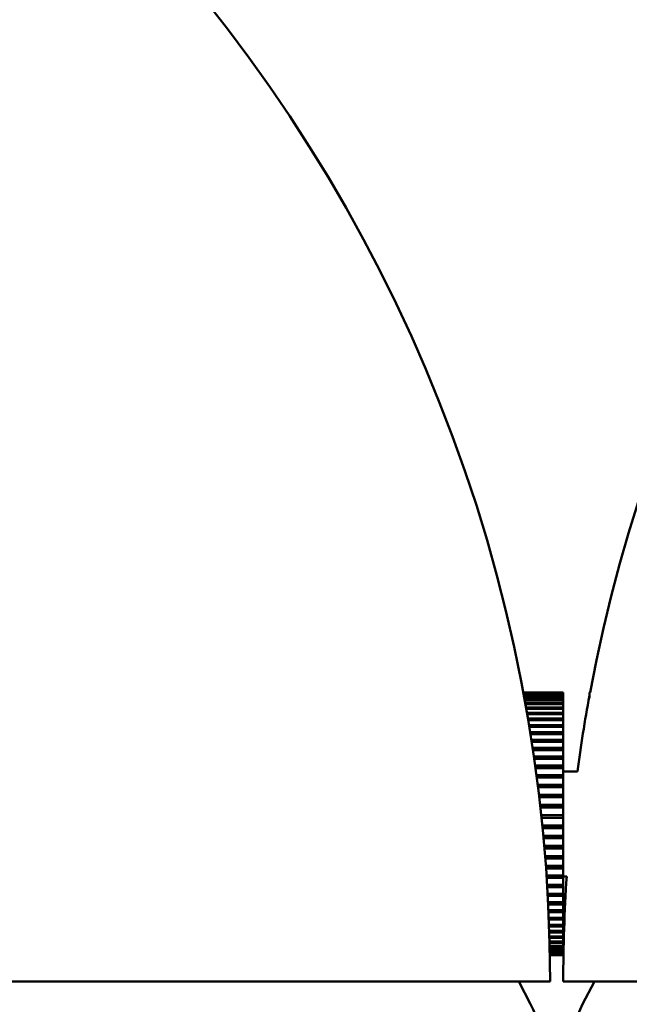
# Model space of a CAD drawing. Header units: millimetres. Extents: x 849 to 4035, y 828 to 3843.
# Tile 35 of 105: x 2278 to 2301, y 1395 to 1433. Entities that reach past the tile are written whole.
import ezdxf

# ---------------------------------------------------------------- set-up
doc = ezdxf.new("R2010")
doc.units = ezdxf.units.MM
doc.header["$LTSCALE"] = 15
doc.layers.add('Widoczne (ISO)', color=7, linetype='Continuous', lineweight=50)
doc.layers.add('Wymiar (ISO)', color=7, linetype='Continuous', lineweight=18)
doc.styles.add('Tekst notatki (ISO)', font='tahoma.ttf')
doc.dimstyles.new('Domyślne (ISO)', dxfattribs={"dimscale": 15, "dimtxt": 3, "dimasz": 3, "dimexe": 3.175, "dimexo": 0, "dimgap": 0.762, "dimtad": 1, "dimdec": 1, "dimlfac": 0.03937, "dimrnd": 1e-08, "dimzin": 0, "dimdsep": 46, "dimtxsty": 'Tekst notatki (ISO)', "dimblk": 'Filled-1', "dimcen": 0.09, "dimdle": 10, "dimse1": 1, "dimse2": 1, "dimclrd": 256, "dimclre": 256, "dimclrt": 256, "dimadec": 0, "dimazin": 0, "dimtfac": 0.666667, "dimtmove": 0, "dimatfit": 3, "dimfxl": 1, "dimtolj": 1, "dimlwd": 15, "dimlwe": 15, "dimarcsym": 0})

# ---------------------------------------------------------------- blocks, each defined once
blk = doc.blocks.new('Filled-1')
at = {"color": 0}
for p, q in [((0, 0), (-1, 0.25)), ((-1, 0.25), (-1, -0.25)), ((-1, 0), (0, 0)), ((-1, -0.25), (0, 0))]:
    blk.add_line(p, q, dxfattribs=at)
at = {"color": 0, "flags": 128}
blk.add_lwpolyline([(-1, -0.25), (0, 0), (-1, 0.25), (-1, -0.25)], dxfattribs=at)
at = {"color": 0}
blk.add_solid([(-1, -0.25), (0, 0), (-1, 0.25), (-1, -0.25)], dxfattribs=at)
blk = doc.blocks.new('*D6')
at = {"layer": 'Defpoints', "color": 0, "transparency": 16777216}
for p in [(2539.483, 1773.602), (2826.628, 1773.602), (2278.483, 1176.061)]:
    blk.add_point(p, dxfattribs=at)
at = {"layer": 'Wymiar (ISO)', "lineweight": 15, "transparency": 16777216}
blk.add_line((2826.628, 1221.061), (2826.628, 1728.602), dxfattribs=at)
at = {"layer": 'Wymiar (ISO)', "lineweight": 15, "transparency": 16777216, "xscale": 45, "yscale": 45, "zscale": 45}
for p, rotation in [((2826.628, 1773.602), 90), ((2826.628, 1176.061), 270)]:
    blk.add_blockref('Filled-1', p, dxfattribs=dict(at, rotation=rotation))
at = {"layer": 'Wymiar (ISO)', "lineweight": 18, "transparency": 16777216, "insert": (2692.206, 1366.306), "char_height": 45, "attachment_point": 1, "rotation": 90, "style": 'Tekst notatki (ISO)'}
blk.add_mtext('\\A1;23.5\\P598 mm', dxfattribs=at)
blk = doc.blocks.new('*D7')
at = {"layer": 'Defpoints', "color": 0, "transparency": 16777216}
for p in [(2505.319, 2308.968), (3058.483, 2308.968), (2278.483, 1176.061)]:
    blk.add_point(p, dxfattribs=at)
at = {"layer": 'Wymiar (ISO)', "lineweight": 15, "transparency": 16777216}
blk.add_line((3058.483, 1221.061), (3058.483, 2263.968), dxfattribs=at)
at = {"layer": 'Wymiar (ISO)', "lineweight": 15, "transparency": 16777216, "xscale": 45, "yscale": 45, "zscale": 45}
for p, rotation in [((3058.483, 2308.968), 90), ((3058.483, 1176.061), 270)]:
    blk.add_blockref('Filled-1', p, dxfattribs=dict(at, rotation=rotation))
at = {"layer": 'Wymiar (ISO)', "lineweight": 18, "transparency": 16777216, "insert": (2924.333, 1618.703), "char_height": 45, "attachment_point": 1, "rotation": 90, "style": 'Tekst notatki (ISO)'}
blk.add_mtext('\\A1;44.6\\P1133 mm', dxfattribs=at)
blk = doc.blocks.new('*D8')
at = {"layer": 'Defpoints', "color": 0, "transparency": 16777216}
for p in [(1978.861, 1686.061), (2593.483, 1686.061), (2593.483, 903.188)]:
    blk.add_point(p, dxfattribs=at)
at = {"layer": 'Wymiar (ISO)', "lineweight": 15, "transparency": 16777216}
blk.add_line((2023.861, 903.188), (2548.483, 903.188), dxfattribs=at)
at = {"layer": 'Wymiar (ISO)', "lineweight": 15, "transparency": 16777216, "xscale": 45, "yscale": 45, "zscale": 45, "rotation": 180}
blk.add_blockref('Filled-1', (1978.861, 903.188), dxfattribs=at)
at = {"layer": 'Wymiar (ISO)', "lineweight": 15, "transparency": 16777216, "xscale": 45, "yscale": 45, "zscale": 45}
blk.add_blockref('Filled-1', (2593.483, 903.188), dxfattribs=at)
at = {"layer": 'Wymiar (ISO)', "lineweight": 18, "transparency": 16777216, "insert": (2193.951, 1037.52), "char_height": 45, "attachment_point": 1, "style": 'Tekst notatki (ISO)'}
blk.add_mtext('\\A1;24.8\\P63 mm', dxfattribs=at)

msp = doc.modelspace()

# ---------------------------------------------------------------- linework, layer by layer
at = {"layer": 'Widoczne (ISO)'}
for p, q in [((2297.211, 1407.061), (2298.733, 1407.061)), ((2297.211, 1407.061), (2298.733, 1407.061)), ((2298.733, 1407.059), (2297.212, 1407.059)), ((2297.215, 1407.041), (2298.733, 1407.041)), ((2298.733, 1407.031), (2297.217, 1407.031)), ((2298.733, 1407.061), (2298.733, 1407.059)), ((2298.733, 1407.061), (2298.733, 1407.061)), ((2298.733, 1407.041), (2298.733, 1407.059)), ((2298.733, 1407.041), (2298.733, 1407.031)), ((2298.733, 1406.99), (2298.733, 1407.031)), ((2299.733, 1407.061), (2299.733, 1406.853)), ((2299.754, 1407.061), (2299.733, 1407.061)), ((2297.225, 1406.99), (2298.733, 1406.99)), ((2298.733, 1406.973), (2297.228, 1406.973)), ((2297.24, 1406.909), (2298.733, 1406.909)), ((2298.733, 1406.884), (2297.244, 1406.884)), ((2297.26, 1406.798), (2298.733, 1406.798)), ((2298.733, 1406.765), (2297.266, 1406.765)), ((2297.285, 1406.658), (2298.733, 1406.658)), ((2298.733, 1406.99), (2298.733, 1406.973)), ((2298.733, 1406.909), (2298.733, 1406.973)), ((2298.733, 1406.909), (2298.733, 1406.884)), ((2298.733, 1406.798), (2298.733, 1406.884)), ((2298.733, 1406.798), (2298.733, 1406.765)), ((2298.733, 1406.658), (2298.733, 1406.765)), ((2298.733, 1406.658), (2298.733, 1406.618)), ((2298.733, 1406.618), (2297.293, 1406.618)), ((2297.316, 1406.49), (2298.733, 1406.49)), ((2298.733, 1406.443), (2297.324, 1406.443)), ((2297.35, 1406.294), (2298.733, 1406.294)), ((2298.733, 1406.49), (2298.733, 1406.618)), ((2298.733, 1406.49), (2298.733, 1406.443)), ((2298.733, 1406.294), (2298.733, 1406.443)), ((2298.733, 1406.294), (2298.733, 1406.24)), ((2298.733, 1406.24), (2297.359, 1406.24)), ((2297.388, 1406.072), (2298.733, 1406.072)), ((2298.733, 1406.012), (2297.398, 1406.012)), ((2298.733, 1406.072), (2298.733, 1406.24)), ((2298.733, 1406.072), (2298.733, 1406.012)), ((2298.733, 1405.826), (2298.733, 1406.012)), ((2297.429, 1405.826), (2298.733, 1405.826)), ((2298.733, 1405.759), (2297.44, 1405.759)), ((2297.474, 1405.556), (2298.733, 1405.556)), ((2298.733, 1405.826), (2298.733, 1405.759)), ((2298.733, 1405.556), (2298.733, 1405.759)), ((2298.733, 1405.556), (2298.733, 1405.487)), ((2297.485, 1405.487), (2298.733, 1405.487)), ((2298.733, 1405.484), (2297.485, 1405.484)), ((2297.52, 1405.265), (2298.733, 1405.265)), ((2297.529, 1405.201), (2298.733, 1405.201)), ((2298.733, 1405.187), (2297.532, 1405.187)), ((2298.733, 1405.487), (2298.733, 1405.484)), ((2298.733, 1405.265), (2298.733, 1405.484)), ((2298.733, 1405.265), (2298.733, 1405.201)), ((2298.733, 1405.201), (2298.733, 1405.187)), ((2298.733, 1404.953), (2298.733, 1405.187)), ((2297.567, 1404.953), (2298.733, 1404.953)), ((2297.576, 1404.897), (2298.733, 1404.897)), ((2298.733, 1404.871), (2297.58, 1404.871)), ((2298.733, 1404.953), (2298.733, 1404.897)), ((2298.733, 1404.897), (2298.733, 1404.871)), ((2298.733, 1404.625), (2298.733, 1404.871)), ((2297.616, 1404.625), (2298.733, 1404.625)), ((2297.623, 1404.574), (2298.733, 1404.574)), ((2298.733, 1404.538), (2297.628, 1404.538)), ((2298.733, 1404.625), (2298.733, 1404.574)), ((2298.733, 1404.574), (2298.733, 1404.538)), ((2298.733, 1404.28), (2298.733, 1404.538)), ((2297.665, 1404.28), (2298.733, 1404.28)), ((2297.671, 1404.236), (2298.733, 1404.236)), ((2298.733, 1404.19), (2297.677, 1404.19)), ((2298.733, 1404.28), (2298.733, 1404.236)), ((2298.733, 1404.236), (2298.733, 1404.19)), ((2298.733, 1403.921), (2298.733, 1404.19)), ((2298.733, 1404.061), (2299.271, 1404.061)), ((2297.713, 1403.921), (2298.733, 1403.921)), ((2297.718, 1403.885), (2298.733, 1403.885)), ((2298.733, 1403.828), (2297.726, 1403.828)), ((2298.733, 1403.921), (2298.733, 1403.885)), ((2298.733, 1403.885), (2298.733, 1403.828)), ((2298.733, 1403.552), (2298.733, 1403.828)), ((2297.761, 1403.552), (2298.733, 1403.552)), ((2297.765, 1403.523), (2298.733, 1403.523)), ((2298.733, 1403.456), (2297.773, 1403.456)), ((2298.733, 1403.552), (2298.733, 1403.523)), ((2298.733, 1403.523), (2298.733, 1403.456)), ((2298.733, 1403.172), (2298.733, 1403.456)), ((2297.808, 1403.172), (2298.733, 1403.172)), ((2297.811, 1403.151), (2298.733, 1403.151)), ((2298.733, 1403.075), (2297.82, 1403.075)), ((2298.733, 1403.172), (2298.733, 1403.151)), ((2298.733, 1403.151), (2298.733, 1403.075)), ((2298.733, 1402.787), (2298.733, 1403.075)), ((2297.853, 1402.787), (2298.733, 1402.787)), ((2297.855, 1402.773), (2298.733, 1402.773)), ((2298.733, 1402.687), (2297.864, 1402.687)), ((2298.733, 1402.787), (2298.733, 1402.773)), ((2298.733, 1402.773), (2298.733, 1402.687)), ((2298.733, 1402.396), (2298.733, 1402.687)), ((2297.896, 1402.396), (2298.733, 1402.396)), ((2297.897, 1402.39), (2298.733, 1402.39)), ((2298.733, 1402.296), (2297.906, 1402.296)), ((2298.733, 1402.396), (2298.733, 1402.39)), ((2298.733, 1402.39), (2298.733, 1402.296)), ((2298.733, 1402.004), (2298.733, 1402.296)), ((2297.936, 1402.004), (2298.733, 1402.004)), ((2298.733, 1401.906), (2297.946, 1401.906)), ((2298.733, 1401.904), (2297.946, 1401.904)), ((2298.733, 1402.004), (2298.733, 1401.906)), ((2298.733, 1401.906), (2298.733, 1401.904)), ((2298.733, 1401.612), (2298.733, 1401.904)), ((2297.974, 1401.612), (2298.733, 1401.612)), ((2298.733, 1401.522), (2297.983, 1401.522)), ((2298.733, 1401.512), (2297.984, 1401.512)), ((2298.733, 1401.612), (2298.733, 1401.522)), ((2298.733, 1401.522), (2298.733, 1401.512)), ((2298.733, 1401.222), (2298.733, 1401.512)), ((2298.009, 1401.222), (2298.733, 1401.222)), ((2298.733, 1401.142), (2298.016, 1401.142)), ((2298.733, 1401.124), (2298.018, 1401.124)), ((2298.733, 1401.222), (2298.733, 1401.142)), ((2298.733, 1401.142), (2298.733, 1401.124)), ((2298.733, 1400.838), (2298.733, 1401.124)), ((2298.041, 1400.838), (2298.733, 1400.838)), ((2298.733, 1400.767), (2298.047, 1400.767)), ((2298.733, 1400.741), (2298.049, 1400.741)), ((2298.733, 1400.838), (2298.733, 1400.767)), ((2298.733, 1400.767), (2298.733, 1400.741)), ((2298.733, 1400.462), (2298.733, 1400.741)), ((2298.07, 1400.462), (2298.733, 1400.462)), ((2298.733, 1400.4), (2298.075, 1400.4)), ((2298.733, 1400.367), (2298.077, 1400.367)), ((2298.733, 1400.462), (2298.733, 1400.4)), ((2298.733, 1400.4), (2298.733, 1400.367)), ((2298.733, 1400.095), (2298.733, 1400.367)), ((2298.096, 1400.095), (2298.733, 1400.095)), ((2298.733, 1400.043), (2298.1, 1400.043)), ((2298.733, 1400.003), (2298.103, 1400.003)), ((2298.733, 1400.095), (2298.733, 1400.043)), ((2298.733, 1400.061), (2298.867, 1400.061)), ((2298.733, 1400.043), (2298.733, 1400.003)), ((2298.733, 1399.74), (2298.733, 1400.003)), ((2298.119, 1399.74), (2298.733, 1399.74)), ((2298.733, 1399.699), (2298.122, 1399.699)), ((2298.733, 1399.652), (2298.125, 1399.652)), ((2298.733, 1399.74), (2298.733, 1399.699)), ((2298.733, 1399.699), (2298.733, 1399.652)), ((2298.733, 1399.4), (2298.733, 1399.652)), ((2298.139, 1399.4), (2298.733, 1399.4)), ((2298.733, 1399.37), (2298.141, 1399.37)), ((2298.733, 1399.316), (2298.144, 1399.316)), ((2298.733, 1399.4), (2298.733, 1399.37)), ((2298.733, 1399.37), (2298.733, 1399.316)), ((2298.733, 1399.076), (2298.733, 1399.316)), ((2298.157, 1399.076), (2298.733, 1399.076)), ((2298.733, 1399.057), (2298.158, 1399.057)), ((2298.733, 1398.996), (2298.161, 1398.996)), ((2298.171, 1398.77), (2298.733, 1398.77)), ((2298.733, 1398.762), (2298.172, 1398.762)), ((2298.733, 1399.076), (2298.733, 1399.057)), ((2298.733, 1399.057), (2298.733, 1398.996)), ((2298.733, 1398.77), (2298.733, 1398.996)), ((2298.733, 1398.77), (2298.733, 1398.762)), ((2298.733, 1398.762), (2298.733, 1398.696)), ((2298.733, 1398.696), (2298.175, 1398.696)), ((2298.184, 1398.485), (2298.733, 1398.485)), ((2298.733, 1398.416), (2298.186, 1398.416)), ((2298.733, 1398.485), (2298.733, 1398.696)), ((2298.733, 1398.485), (2298.733, 1398.416)), ((2298.733, 1398.222), (2298.733, 1398.416)), ((2298.194, 1398.222), (2298.733, 1398.222)), ((2298.733, 1398.159), (2298.196, 1398.159)), ((2298.733, 1398.222), (2298.733, 1398.159)), ((2298.733, 1397.983), (2298.733, 1398.159)), ((2298.202, 1397.983), (2298.733, 1397.983)), ((2298.733, 1397.926), (2298.204, 1397.926)), ((2298.208, 1397.768), (2298.733, 1397.768)), ((2298.733, 1397.718), (2298.21, 1397.718)), ((2298.733, 1397.983), (2298.733, 1397.926)), ((2298.733, 1397.768), (2298.733, 1397.926)), ((2298.733, 1397.768), (2298.733, 1397.718)), ((2298.733, 1397.58), (2298.733, 1397.718)), ((2298.213, 1397.58), (2298.733, 1397.58)), ((2298.733, 1397.537), (2298.214, 1397.537)), ((2298.217, 1397.42), (2298.733, 1397.42)), ((2298.733, 1397.384), (2298.218, 1397.384)), ((2298.22, 1397.288), (2298.733, 1397.288)), ((2298.733, 1397.26), (2298.221, 1397.26)), ((2298.733, 1397.58), (2298.733, 1397.537)), ((2298.733, 1397.42), (2298.733, 1397.537)), ((2298.733, 1397.42), (2298.733, 1397.384)), ((2298.733, 1397.288), (2298.733, 1397.384)), ((2298.733, 1397.288), (2298.733, 1397.26)), ((2298.733, 1397.186), (2298.733, 1397.26)), ((2298.222, 1397.186), (2298.733, 1397.186)), ((2298.733, 1397.165), (2298.223, 1397.165)), ((2298.223, 1397.114), (2298.733, 1397.114)), ((2298.733, 1397.101), (2298.224, 1397.101)), ((2298.224, 1397.072), (2298.733, 1397.072)), ((2298.733, 1397.067), (2298.224, 1397.067)), ((2298.224, 1397.061), (2298.733, 1397.061)), ((2298.733, 1397.186), (2298.733, 1397.165)), ((2298.733, 1397.114), (2298.733, 1397.165)), ((2298.733, 1397.114), (2298.733, 1397.101)), ((2298.733, 1397.072), (2298.733, 1397.101)), ((2298.733, 1397.072), (2298.733, 1397.067)), ((2298.733, 1397.061), (2298.733, 1397.067)), ((2178.733, 1396.061), (2298.233, 1396.061)), ((2297.04, 1396.061), (2297.493, 1395.191)), ((2298.733, 1396.061), (2418.233, 1396.061)), ((2299.925, 1396.061), (2299.472, 1395.191))]:
    msp.add_line(p, q, dxfattribs=at)
for centre, radius, start, end in [((2238.483, 1396.061), 59.75, 0, 85.19976), ((2358.483, 1396.061), 59.75, 94.80024, 169.39131), ((2358.483, 1396.061), 59.75, 169.50273, 172.30549), ((2358.483, 1396.061), 59.75, 176.16143, 180), ((2293.058, 1392.882), 5, 7.1241, 27.4943), ((2303.907, 1392.882), 5, 152.5057, 172.8759)]:
    msp.add_arc(centre, radius, start, end, dxfattribs=at)

# ---------------------------------------------------------------- dimensions: what is measured, and where the dimension line sits
at = {"layer": 'Wymiar (ISO)', "lineweight": 18}
for base, p1, p2, angle, text, override, picture, middle in [((3058.483, 2308.968), (2278.483, 1176.061), (2505.319, 2308.968), 270, '<>\\P1133 mm', {"dimgap": 0.762, "dimdec": 1, "dimlfac": 0.03937, "dimpost": '\\X', "dimse1": 1, "dimse2": 1, "dimtol": 0, "dimlim": 0, "dimtp": 0, "dimtm": 0, "dimtdec": 2, "dimtofl": 0, "dimatfit": 1, "dimtvp": -0.25}, '*D7', (3058.483, 1742.581)), ((2826.628, 1773.602), (2278.483, 1176.061), (2539.483, 1773.602), 90, '<>\\P598 mm', {"dimgap": 0.762, "dimdec": 1, "dimlfac": 0.03937, "dimpost": '\\X', "dimse1": 1, "dimse2": 1, "dimtol": 0, "dimlim": 0, "dimtp": 0, "dimtm": 0, "dimtdec": 2, "dimtofl": 0, "dimatfit": 1, "dimtvp": -0.25}, '*D6', (2826.628, 1474.831)), ((2593.483, 903.188), (1978.861, 1686.061), (2593.483, 1686.061), 180, '<>\\P63 mm', {"dimgap": 0.762, "dimdec": 1, "dimlfac": 0.04035, "dimpost": '\\X', "dimse1": 1, "dimse2": 1, "dimtol": 0, "dimlim": 0, "dimtp": 0, "dimtm": 0, "dimtdec": 2, "dimtofl": 0, "dimatfit": 1, "dimtvp": -0.25}, '*D8', (2286.172, 903.188))]:
    dim = msp.add_linear_dim(base=base, p1=p1, p2=p2, angle=angle, text=text, dimstyle='Domyślne (ISO)', override=override, dxfattribs=at)
    dim.commit()
    dim.dimension.update_dxf_attribs({"geometry": picture, "text_midpoint": middle, "dimtype": 160})

doc.saveas('drawing.dxf')
